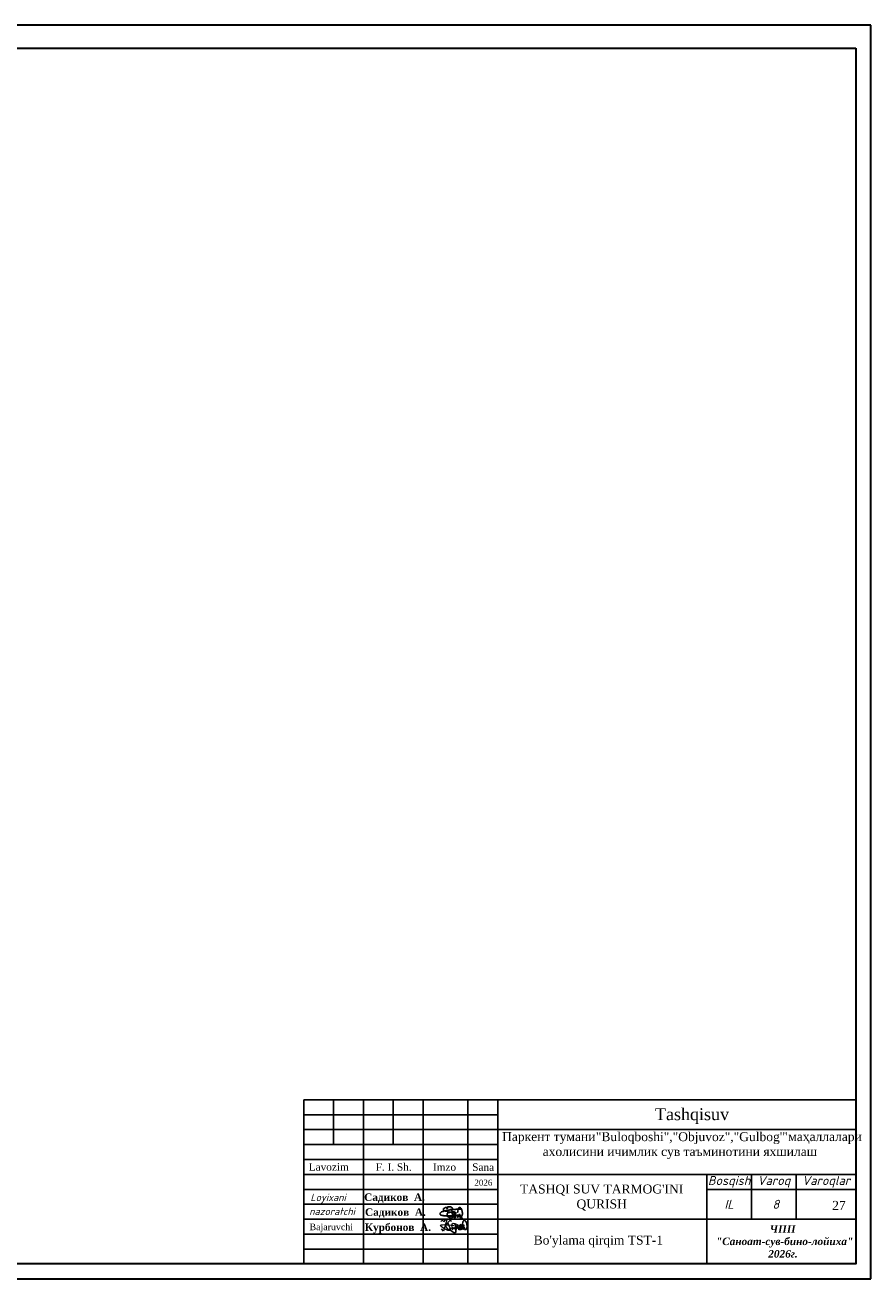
# Model space of a CAD drawing. Header units: millimetres. Extents: x 366033 to 446362, y 4247208 to 4265071.
# Tile 101 of 159: x 435622 to 435905, y 4255995 to 4256415. Entities that reach past the tile are written whole.
import ezdxf

# ---------------------------------------------------------------- set-up
doc = ezdxf.new("R2010")
doc.units = ezdxf.units.MM
doc.layers.add('RAMKA', color=7, linetype='Continuous')
doc.layers.add('план', color=7, linetype='Continuous', lineweight=40)
doc.styles.add('GOST 2.304', font='CS_Gost2304.shx')
doc.styles.add('SHRFT', font='TXT', dxfattribs={"width": 1.75})
doc.styles.get("Standard").update_dxf_attribs({"font": 'times.ttf'})
doc.styles.add('TIMES', font='times.ttf')

msp = doc.modelspace()

# ---------------------------------------------------------------- linework, layer by layer
at = {"color": 250, "lineweight": 25}
for p, q in [((435725.33, 4256054.769, -1016.516), (435725.33, 4256039.769, -1016.516)), ((435735.33, 4256054.769, -1016.516), (435735.33, 4255999.769, -1016.516)), ((435745.33, 4256054.769, -1016.516), (435745.33, 4256039.769, -1016.516)), ((435755.33, 4256054.769, -1016.516), (435755.33, 4255999.769, -1016.516)), ((435770.33, 4256054.769, -847.097), (435770.33, 4255999.769, -847.097)), ((435780.33, 4256054.769), (435780.33, 4255999.769)), ((435715.33, 4256049.769), (435780.33, 4256049.769)), ((435715.33, 4256044.769), (435900.33, 4256044.769)), ((435715.33, 4256044.769), (435780.33, 4256044.769)), ((435715.33, 4256039.769), (435780.33, 4256039.769)), ((435715.33, 4256034.769), (435780.33, 4256034.769)), ((435715.33, 4256029.769), (435900.33, 4256029.769)), ((435850.33, 4256029.769), (435850.33, 4255999.769)), ((435865.33, 4256029.769), (435865.33, 4256014.769)), ((435880.33, 4256014.769), (435880.33, 4256029.769)), ((435715.33, 4256024.769), (435780.33, 4256024.769)), ((435900.33, 4256024.769), (435850.33, 4256024.769)), ((435900.33, 4256024.769), (435850.33, 4256024.769)), ((435715.33, 4256019.769), (435780.33, 4256019.769)), ((435715.33, 4256014.769), (435900.33, 4256014.769)), ((435715.33, 4256009.769), (435780.33, 4256009.769)), ((435715.33, 4256004.769), (435780.33, 4256004.769))]:
    msp.add_line(p, q, dxfattribs=at)
at = {"color": 5, "lineweight": 25, "ltscale": 2}
for p, q in [((435760.998, 4256016.744), (435760.978, 4256016.529)), ((435760.998, 4256016.744), (435760.978, 4256016.529)), ((435760.978, 4256016.529), (435761.013, 4256016.414)), ((435760.978, 4256016.529), (435761.013, 4256016.414)), ((435761.043, 4256016.83), (435760.998, 4256016.744)), ((435761.043, 4256016.83), (435760.998, 4256016.744)), ((435761.013, 4256016.414), (435761.068, 4256016.359)), ((435761.013, 4256016.414), (435761.068, 4256016.359)), ((435761.224, 4256016.98), (435761.043, 4256016.83)), ((435761.224, 4256016.98), (435761.043, 4256016.83)), ((435761.068, 4256016.359), (435761.188, 4256016.22)), ((435761.068, 4256016.359), (435761.188, 4256016.22)), ((435761.188, 4256016.22), (435761.338, 4256016.165)), ((435761.188, 4256016.22), (435761.338, 4256016.165)), ((435761.538, 4256017.187), (435761.224, 4256016.98)), ((435761.538, 4256017.187), (435761.224, 4256016.98)), ((435761.338, 4256016.165), (435761.497, 4256016.107)), ((435761.338, 4256016.165), (435761.497, 4256016.107)), ((435761.497, 4256016.107), (435761.653, 4256016.051)), ((435761.497, 4256016.107), (435761.653, 4256016.051)), ((435761.801, 4256017.31), (435761.538, 4256017.187)), ((435761.801, 4256017.31), (435761.538, 4256017.187)), ((435761.653, 4256016.051), (435761.787, 4256016.02)), ((435761.653, 4256016.051), (435761.787, 4256016.02)), ((435761.787, 4256016.02), (435762.042, 4256015.976)), ((435761.787, 4256016.02), (435762.042, 4256015.976)), ((435761.991, 4256017.403), (435761.801, 4256017.31)), ((435761.991, 4256017.403), (435761.801, 4256017.31)), ((435762.239, 4256017.495), (435761.991, 4256017.403)), ((435762.239, 4256017.495), (435761.991, 4256017.403)), ((435762.042, 4256015.976), (435762.228, 4256015.944)), ((435762.042, 4256015.976), (435762.228, 4256015.944)), ((435762.228, 4256015.944), (435762.667, 4256015.936)), ((435762.228, 4256015.944), (435762.667, 4256015.936)), ((435762.547, 4256017.565), (435762.239, 4256017.495)), ((435762.547, 4256017.565), (435762.239, 4256017.495)), ((435762.9, 4256017.64), (435762.547, 4256017.565)), ((435762.9, 4256017.64), (435762.547, 4256017.565)), ((435762.667, 4256015.936), (435762.937, 4256015.94)), ((435762.667, 4256015.936), (435762.937, 4256015.94)), ((435763.103, 4256017.685), (435762.9, 4256017.64)), ((435763.103, 4256017.685), (435762.9, 4256017.64)), ((435762.937, 4256015.94), (435763.4, 4256015.937)), ((435762.937, 4256015.94), (435763.4, 4256015.937)), ((435763.403, 4256017.732), (435763.103, 4256017.685)), ((435763.403, 4256017.732), (435763.103, 4256017.685)), ((435763.4, 4256015.937), (435763.91, 4256015.927)), ((435763.4, 4256015.937), (435763.91, 4256015.927)), ((435763.735, 4256017.791), (435763.403, 4256017.732)), ((435763.735, 4256017.791), (435763.403, 4256017.732)), ((435763.955, 4256017.815), (435763.735, 4256017.791)), ((435763.955, 4256017.815), (435763.735, 4256017.791)), ((435763.91, 4256015.927), (435764.298, 4256015.924)), ((435763.91, 4256015.927), (435764.298, 4256015.924)), ((435764.242, 4256017.866), (435763.955, 4256017.815)), ((435764.242, 4256017.866), (435763.955, 4256017.815)), ((435764.629, 4256017.913), (435764.242, 4256017.866)), ((435764.629, 4256017.913), (435764.242, 4256017.866)), ((435764.298, 4256015.924), (435764.96, 4256015.939)), ((435764.298, 4256015.924), (435764.96, 4256015.939)), ((435764.871, 4256017.937), (435764.629, 4256017.913)), ((435764.871, 4256017.937), (435764.629, 4256017.913)), ((435765.199, 4256017.984), (435764.871, 4256017.937)), ((435765.199, 4256017.984), (435764.871, 4256017.937)), ((435764.96, 4256015.939), (435765.454, 4256015.929)), ((435764.96, 4256015.939), (435765.454, 4256015.929)), ((435765.427, 4256018.005), (435765.199, 4256017.984)), ((435765.427, 4256018.005), (435765.199, 4256017.984)), ((435765.793, 4256018.036), (435765.427, 4256018.005)), ((435765.793, 4256018.036), (435765.427, 4256018.005)), ((435765.454, 4256015.929), (435765.933, 4256015.868)), ((435765.454, 4256015.929), (435765.933, 4256015.868)), ((435766.125, 4256018.057), (435765.793, 4256018.036)), ((435766.125, 4256018.057), (435765.793, 4256018.036)), ((435765.824, 4256015.769), (435765.884, 4256015.832)), ((435765.824, 4256015.769), (435765.884, 4256015.832)), ((435765.884, 4256015.832), (435765.989, 4256015.895)), ((435765.884, 4256015.832), (435765.989, 4256015.895)), ((435765.888, 4256015.846), (435765.989, 4256015.895)), ((435765.888, 4256015.846), (435765.989, 4256015.895)), ((435765.989, 4256015.895), (435766.161, 4256015.994)), ((435765.989, 4256015.895), (435766.161, 4256015.994)), ((435765.989, 4256015.895), (435766.105, 4256015.798)), ((435765.989, 4256015.895), (435766.105, 4256015.798)), ((435766.402, 4256018.111), (435766.125, 4256018.057)), ((435766.402, 4256018.111), (435766.125, 4256018.057)), ((435766.161, 4256015.994), (435766.288, 4256016.068)), ((435766.161, 4256015.994), (435766.288, 4256016.068)), ((435766.288, 4256016.068), (435766.44, 4256016.176)), ((435766.288, 4256016.068), (435766.44, 4256016.176)), ((435766.636, 4256018.121), (435766.402, 4256018.111)), ((435766.636, 4256018.121), (435766.402, 4256018.111)), ((435766.44, 4256016.176), (435766.551, 4256016.176)), ((435766.44, 4256016.176), (435766.551, 4256016.176)), ((435766.551, 4256016.176), (435766.896, 4256016.181)), ((435766.551, 4256016.176), (435766.896, 4256016.181)), ((435766.822, 4256018.129), (435766.636, 4256018.121)), ((435766.822, 4256018.129), (435766.636, 4256018.121)), ((435766.79, 4256015.681), (435766.929, 4256015.843)), ((435766.79, 4256015.681), (435766.929, 4256015.843)), ((435767.179, 4256018.169), (435766.822, 4256018.129)), ((435767.179, 4256018.169), (435766.822, 4256018.129)), ((435766.896, 4256016.181), (435766.958, 4256016.181)), ((435766.896, 4256016.181), (435766.958, 4256016.181)), ((435766.929, 4256015.843), (435766.999, 4256015.926)), ((435766.929, 4256015.843), (435766.999, 4256015.926)), ((435766.958, 4256016.181), (435767.16, 4256016.167)), ((435766.958, 4256016.181), (435767.16, 4256016.167)), ((435766.999, 4256015.926), (435767.207, 4256016.1)), ((435766.999, 4256015.926), (435767.207, 4256016.1)), ((435767.158, 4256016.059), (435767.231, 4256016.124)), ((435767.158, 4256016.059), (435767.231, 4256016.124)), ((435767.16, 4256016.167), (435767.332, 4256016.063)), ((435767.16, 4256016.167), (435767.332, 4256016.063)), ((435767.404, 4256018.171), (435767.179, 4256018.169)), ((435767.404, 4256018.171), (435767.179, 4256018.169)), ((435767.231, 4256016.124), (435767.275, 4256016.164)), ((435767.231, 4256016.124), (435767.275, 4256016.164)), ((435767.275, 4256016.164), (435767.36, 4256016.215)), ((435767.275, 4256016.164), (435767.36, 4256016.215)), ((435767.332, 4256016.063), (435767.402, 4256016.007)), ((435767.332, 4256016.063), (435767.402, 4256016.007)), ((435767.409, 4256015.84), (435767.357, 4256015.758)), ((435767.409, 4256015.84), (435767.357, 4256015.758)), ((435767.36, 4256016.215), (435767.414, 4256016.248)), ((435767.36, 4256016.215), (435767.414, 4256016.248)), ((435767.402, 4256016.007), (435767.433, 4256015.92)), ((435767.402, 4256016.007), (435767.433, 4256015.92)), ((435767.793, 4256018.174), (435767.404, 4256018.171)), ((435767.793, 4256018.174), (435767.404, 4256018.171)), ((435767.433, 4256015.92), (435767.409, 4256015.84)), ((435767.433, 4256015.92), (435767.409, 4256015.84)), ((435767.414, 4256016.248), (435767.471, 4256016.267)), ((435767.414, 4256016.248), (435767.471, 4256016.267)), ((435767.471, 4256016.267), (435767.512, 4256016.281)), ((435767.471, 4256016.267), (435767.512, 4256016.281)), ((435767.512, 4256016.281), (435767.566, 4256016.281)), ((435767.512, 4256016.281), (435767.566, 4256016.281)), ((435767.566, 4256016.281), (435767.611, 4256016.266)), ((435767.566, 4256016.281), (435767.611, 4256016.266)), ((435767.611, 4256016.266), (435767.666, 4256016.233)), ((435767.611, 4256016.266), (435767.666, 4256016.233)), ((435767.666, 4256016.233), (435767.702, 4256016.213)), ((435767.666, 4256016.233), (435767.702, 4256016.213)), ((435767.702, 4256016.213), (435767.728, 4256016.175)), ((435767.702, 4256016.213), (435767.728, 4256016.175)), ((435767.728, 4256016.175), (435767.751, 4256016.138)), ((435767.728, 4256016.175), (435767.751, 4256016.138)), ((435767.766, 4256015.847), (435767.737, 4256015.733)), ((435767.766, 4256015.847), (435767.737, 4256015.733)), ((435767.751, 4256016.138), (435767.768, 4256016.111)), ((435767.751, 4256016.138), (435767.768, 4256016.111)), ((435767.789, 4256016.039), (435767.766, 4256015.946)), ((435767.789, 4256016.039), (435767.766, 4256015.946)), ((435767.766, 4256015.946), (435767.766, 4256015.847)), ((435767.766, 4256015.946), (435767.766, 4256015.847)), ((435767.768, 4256016.111), (435767.789, 4256016.039)), ((435767.768, 4256016.111), (435767.789, 4256016.039)), ((435767.944, 4256018.174), (435767.793, 4256018.174)), ((435767.944, 4256018.174), (435767.793, 4256018.174)), ((435768.183, 4256018.16), (435767.944, 4256018.174)), ((435768.183, 4256018.16), (435767.944, 4256018.174)), ((435765.632, 4256015.419), (435765.661, 4256015.524)), ((435765.632, 4256015.419), (435765.661, 4256015.524)), ((435765.654, 4256015.348), (435765.632, 4256015.419)), ((435765.654, 4256015.348), (435765.632, 4256015.419)), ((435765.699, 4256015.273), (435765.654, 4256015.348)), ((435765.699, 4256015.273), (435765.654, 4256015.348)), ((435765.661, 4256015.524), (435765.679, 4256015.585)), ((435765.661, 4256015.524), (435765.679, 4256015.585)), ((435765.679, 4256015.585), (435765.712, 4256015.642)), ((435765.679, 4256015.585), (435765.712, 4256015.642)), ((435765.758, 4256015.209), (435765.699, 4256015.273)), ((435765.758, 4256015.209), (435765.699, 4256015.273)), ((435765.712, 4256015.642), (435765.758, 4256015.719)), ((435765.712, 4256015.642), (435765.758, 4256015.719)), ((435765.758, 4256015.719), (435765.824, 4256015.769)), ((435765.758, 4256015.719), (435765.824, 4256015.769)), ((435765.799, 4256015.177), (435765.758, 4256015.209)), ((435765.799, 4256015.177), (435765.758, 4256015.209)), ((435765.868, 4256015.177), (435765.799, 4256015.177)), ((435765.868, 4256015.177), (435765.799, 4256015.177)), ((435765.971, 4256015.197), (435765.868, 4256015.177)), ((435765.971, 4256015.197), (435765.868, 4256015.177)), ((435766.045, 4256015.225), (435765.971, 4256015.197)), ((435766.045, 4256015.225), (435765.971, 4256015.197)), ((435766.114, 4256015.256), (435766.045, 4256015.225)), ((435766.114, 4256015.256), (435766.045, 4256015.225)), ((435766.105, 4256015.798), (435766.165, 4256015.749)), ((435766.105, 4256015.798), (435766.165, 4256015.749)), ((435766.196, 4256015.35), (435766.114, 4256015.256)), ((435766.196, 4256015.35), (435766.114, 4256015.256)), ((435766.165, 4256015.749), (435766.196, 4256015.69)), ((435766.165, 4256015.749), (435766.196, 4256015.69)), ((435766.196, 4256015.69), (435766.235, 4256015.616)), ((435766.196, 4256015.69), (435766.235, 4256015.616)), ((435766.23, 4256015.428), (435766.196, 4256015.35)), ((435766.23, 4256015.428), (435766.196, 4256015.35)), ((435766.256, 4256015.541), (435766.23, 4256015.428)), ((435766.256, 4256015.541), (435766.23, 4256015.428)), ((435766.235, 4256015.616), (435766.256, 4256015.541)), ((435766.235, 4256015.616), (435766.256, 4256015.541)), ((435766.79, 4256015.62), (435766.79, 4256015.681)), ((435766.79, 4256015.62), (435766.79, 4256015.681)), ((435766.825, 4256015.555), (435766.79, 4256015.62)), ((435766.825, 4256015.555), (435766.79, 4256015.62)), ((435766.849, 4256015.511), (435766.825, 4256015.555)), ((435766.849, 4256015.511), (435766.825, 4256015.555)), ((435766.906, 4256015.494), (435766.849, 4256015.511)), ((435766.906, 4256015.494), (435766.849, 4256015.511)), ((435766.98, 4256015.494), (435766.906, 4256015.494)), ((435766.98, 4256015.494), (435766.906, 4256015.494)), ((435767.097, 4256015.566), (435766.98, 4256015.494)), ((435767.097, 4256015.566), (435766.98, 4256015.494)), ((435767.26, 4256015.665), (435767.097, 4256015.566)), ((435767.26, 4256015.665), (435767.097, 4256015.566)), ((435767.357, 4256015.758), (435767.26, 4256015.665)), ((435767.357, 4256015.758), (435767.26, 4256015.665)), ((435767.699, 4256015.064), (435767.642, 4256015.108)), ((435767.796, 4256015.064), (435767.699, 4256015.064)), ((435767.737, 4256015.733), (435767.704, 4256015.603)), ((435767.737, 4256015.733), (435767.704, 4256015.603)), ((435767.704, 4256015.603), (435767.704, 4256015.512)), ((435767.704, 4256015.603), (435767.704, 4256015.512)), ((435767.704, 4256015.512), (435767.73, 4256015.42)), ((435767.704, 4256015.512), (435767.73, 4256015.42)), ((435767.73, 4256015.42), (435767.778, 4256015.327)), ((435767.73, 4256015.42), (435767.778, 4256015.327)), ((435767.778, 4256015.327), (435767.823, 4256015.295)), ((435767.778, 4256015.327), (435767.823, 4256015.295)), ((435767.939, 4256015.091), (435767.796, 4256015.064)), ((435767.823, 4256015.295), (435767.902, 4256015.264)), ((435767.823, 4256015.295), (435767.902, 4256015.264)), ((435767.902, 4256015.264), (435767.975, 4256015.236)), ((435767.902, 4256015.264), (435767.975, 4256015.236)), ((435768.041, 4256015.13), (435767.939, 4256015.091)), ((435767.975, 4256015.236), (435768.114, 4256015.236)), ((435767.975, 4256015.236), (435768.114, 4256015.236)), ((435768.114, 4256015.236), (435768.205, 4256015.253)), ((435768.114, 4256015.236), (435768.205, 4256015.253)), ((435768.205, 4256015.253), (435768.299, 4256015.264)), ((435768.205, 4256015.253), (435768.299, 4256015.264)), ((435768.299, 4256015.264), (435768.515, 4256015.295)), ((435768.299, 4256015.264), (435768.515, 4256015.295))]:
    msp.add_line(p, q, dxfattribs=at)
at = {"color": 250, "lineweight": 25}
msp.add_lwpolyline([(435715.33, 4256054.769), (435900.33, 4256054.769), (435900.33, 4255999.769), (435715.33, 4255999.769)], close=True, dxfattribs=at)
at = {"color": 5, "lineweight": 25, "ltscale": 2}
for points in [[(435764.317, 4256017.973), (435764.61, 4256017.971), (435764.736, 4256018.03), (435764.853, 4256018.118), (435764.937, 4256018.177), (435765.027, 4256018.261), (435765.079, 4256018.309), (435765.136, 4256018.391), (435765.131, 4256018.466), (435765.106, 4256018.587), (435765.086, 4256018.626), (435764.998, 4256018.71), (435764.888, 4256018.789), (435764.761, 4256018.848), (435764.601, 4256018.895), (435764.361, 4256018.944), (435764.165, 4256018.944), (435763.934, 4256018.929), (435763.744, 4256018.901), (435763.574, 4256018.862), (435763.373, 4256018.295), (435763.137, 4256018.792), (435762.921, 4256018.72), (435762.707, 4256018.644), (435762.488, 4256018.517), (435762.316, 4256018.406), (435762.208, 4256018.313), (435762.138, 4256018.161), (435762.126, 4256018.069), (435762.167, 4256017.916), (435762.279, 4256017.725), (435762.336, 4256017.662), (435762.436, 4256017.596), (435762.578, 4256017.545), (435762.775, 4256017.495), (435763.21, 4256017.439), (435763.465, 4256017.408), (435763.592, 4256017.393), (435763.909, 4256017.829), (435764.001, 4256017.8), (435763.785, 4256017.316)], [(435764.317, 4256017.973), (435764.61, 4256017.971), (435764.736, 4256018.03), (435764.853, 4256018.118), (435764.937, 4256018.177), (435765.027, 4256018.261), (435765.079, 4256018.309), (435765.136, 4256018.391), (435765.131, 4256018.466), (435765.106, 4256018.587), (435765.086, 4256018.626), (435764.998, 4256018.71), (435764.888, 4256018.789), (435764.761, 4256018.848), (435764.601, 4256018.895), (435764.361, 4256018.944), (435764.165, 4256018.944), (435763.934, 4256018.929), (435763.744, 4256018.901), (435763.574, 4256018.862), (435763.373, 4256018.295), (435763.137, 4256018.792), (435762.921, 4256018.72), (435762.707, 4256018.644), (435762.488, 4256018.517), (435762.316, 4256018.406), (435762.208, 4256018.313), (435762.138, 4256018.161), (435762.126, 4256018.069), (435762.167, 4256017.916), (435762.279, 4256017.725), (435762.336, 4256017.662), (435762.436, 4256017.596), (435762.578, 4256017.545), (435762.775, 4256017.495), (435763.21, 4256017.439), (435763.465, 4256017.408), (435763.592, 4256017.393), (435763.909, 4256017.829), (435764.001, 4256017.8), (435763.785, 4256017.316)], [(435764.786, 4256018.067), (435765.046, 4256017.974), (435764.843, 4256017.633), (435765.046, 4256017.471), (435765.051, 4256017.094), (435765.114, 4256016.757), (435765.186, 4256016.378), (435765.183, 4256015.936), (435765.183, 4256015.589), (435765.127, 4256015.307), (435765.05, 4256015.192), (435764.965, 4256015.099), (435764.878, 4256015.07), (435764.799, 4256015.068), (435764.675, 4256015.098), (435764.421, 4256015.203), (435764.214, 4256015.319), (435763.928, 4256015.505), (435763.751, 4256015.621), (435763.421, 4256015.812), (435763.011, 4256015.986)], [(435765.54, 4256016.328), (435765.834, 4256016.326), (435765.959, 4256016.384), (435766.077, 4256016.472), (435766.16, 4256016.531), (435766.251, 4256016.616), (435766.303, 4256016.664), (435766.359, 4256016.746), (435766.355, 4256016.821), (435766.33, 4256016.942), (435766.31, 4256016.981), (435766.222, 4256017.064), (435765.57, 4256016.827), (435765.443, 4256016.886), (435765.825, 4256017.25), (435765.585, 4256017.298), (435765.389, 4256017.298), (435765.158, 4256017.284), (435764.968, 4256017.256), (435764.798, 4256016.942), (435764.537, 4256017.187), (435764.361, 4256017.147), (435764.145, 4256017.074), (435763.931, 4256016.998), (435763.711, 4256016.872), (435763.54, 4256016.761), (435763.431, 4256016.668), (435763.362, 4256016.516), (435763.35, 4256016.424), (435763.391, 4256016.271), (435763.502, 4256016.079), (435763.56, 4256016.016), (435763.66, 4256015.951), (435763.802, 4256015.9), (435763.999, 4256015.85), (435764.434, 4256015.794), (435764.689, 4256015.763), (435764.816, 4256015.748), (435764.882, 4256015.728), (435764.975, 4256015.699), (435765.009, 4256015.67)], [(435765.54, 4256016.328), (435765.834, 4256016.326), (435765.959, 4256016.384), (435766.077, 4256016.472), (435766.16, 4256016.531), (435766.251, 4256016.616), (435766.303, 4256016.664), (435766.359, 4256016.746), (435766.355, 4256016.821), (435766.33, 4256016.942), (435766.31, 4256016.981), (435766.222, 4256017.064), (435765.57, 4256016.827), (435765.443, 4256016.886), (435765.825, 4256017.25), (435765.585, 4256017.298), (435765.389, 4256017.298), (435765.158, 4256017.284), (435764.968, 4256017.256), (435764.798, 4256016.942), (435764.537, 4256017.187), (435764.361, 4256017.147), (435764.145, 4256017.074), (435763.931, 4256016.998), (435763.711, 4256016.872), (435763.54, 4256016.761), (435763.431, 4256016.668), (435763.362, 4256016.516), (435763.35, 4256016.424), (435763.391, 4256016.271), (435763.502, 4256016.079), (435763.56, 4256016.016), (435763.66, 4256015.951), (435763.802, 4256015.9), (435763.999, 4256015.85), (435764.434, 4256015.794), (435764.689, 4256015.763), (435764.816, 4256015.748), (435764.882, 4256015.728), (435764.975, 4256015.699), (435765.009, 4256015.67)], [(435767.528, 4256016.523), (435767.526, 4256016.23), (435767.585, 4256016.105), (435767.672, 4256015.987), (435767.732, 4256015.903), (435767.816, 4256015.813), (435767.864, 4256015.761), (435767.946, 4256015.704), (435768.021, 4256015.709), (435768.142, 4256015.734), (435768.181, 4256015.754), (435768.265, 4256015.842), (435768.344, 4256015.952), (435768.403, 4256016.079), (435768.45, 4256016.239), (435768.498, 4256016.479), (435768.498, 4256016.675), (435768.484, 4256016.906), (435768.456, 4256017.096), (435768.417, 4256017.266), (435768.387, 4256017.527), (435768.347, 4256017.703), (435768.275, 4256017.919), (435768.199, 4256018.133), (435768.072, 4256018.353), (435767.961, 4256018.524), (435767.868, 4256018.633), (435767.716, 4256018.702), (435767.624, 4256018.714), (435767.471, 4256018.673), (435767.28, 4256018.561), (435767.217, 4256018.504), (435767.151, 4256018.404), (435767.1, 4256018.262), (435767.05, 4256018.065), (435766.994, 4256017.63), (435766.963, 4256017.375), (435766.948, 4256017.248), (435766.929, 4256017.182), (435766.9, 4256017.089), (435766.871, 4256017.055)], [(435765.942, 4256013.192), (435766.202, 4256013.099), (435765.999, 4256012.758), (435766.202, 4256012.596), (435766.207, 4256012.219), (435766.271, 4256011.882), (435766.342, 4256011.503), (435766.339, 4256011.061), (435766.339, 4256010.714), (435766.284, 4256010.432), (435766.206, 4256010.317), (435766.121, 4256010.224), (435766.034, 4256010.195), (435765.956, 4256010.193), (435765.832, 4256010.223), (435765.577, 4256010.328), (435765.37, 4256010.445), (435765.085, 4256010.63), (435764.908, 4256010.746), (435764.578, 4256010.937), (435764.168, 4256011.111)], [(435769.106, 4256012.139), (435769.103, 4256011.845), (435769.162, 4256011.72), (435769.25, 4256011.602), (435769.309, 4256011.519), (435769.393, 4256011.428), (435769.442, 4256011.377), (435769.524, 4256011.32), (435769.598, 4256011.324), (435769.719, 4256011.349), (435769.758, 4256011.369), (435769.842, 4256011.457), (435769.921, 4256011.567), (435769.981, 4256011.694), (435770.028, 4256011.854), (435770.076, 4256012.095), (435770.076, 4256012.29), (435770.061, 4256012.521), (435770.033, 4256012.711), (435769.994, 4256012.881), (435769.964, 4256013.143), (435769.925, 4256013.318), (435769.852, 4256013.534), (435769.776, 4256013.748), (435769.649, 4256013.968), (435769.539, 4256014.139), (435769.445, 4256014.248), (435769.293, 4256014.317), (435769.202, 4256014.33), (435769.048, 4256014.288), (435768.857, 4256014.177), (435768.794, 4256014.119), (435768.728, 4256014.019), (435768.677, 4256013.878), (435768.627, 4256013.68), (435768.571, 4256013.245), (435768.541, 4256012.99), (435768.525, 4256012.863), (435768.506, 4256012.797), (435768.477, 4256012.704), (435768.448, 4256012.67)]]:
    msp.add_lwpolyline(points, dxfattribs=at)
at = {"color": 5, "lineweight": 5}
for points in [[(435761.347, 4256014.018), (435761.625, 4256014.504), (435762.413, 4256014.053), (435762.699, 4256014.552), (435763.247, 4256014.552), (435762.204, 4256010.73), (435761.463, 4256011.54)], [(435762.726, 4256012.641), (435764.383, 4256014.481), (435764.829, 4256014.079)], [(435762.726, 4256012.641), (435763.572, 4256011.169), (435764.222, 4256011.543)]]:
    msp.add_lwpolyline(points, dxfattribs=at)
for points in [[(435763.554, 4256013.561), (435764.268, 4256010.983), (435761.248, 4256012.473), (435765.563, 4256012.678)], [(435764.222, 4256011.543), (435765.523, 4256011.877), (435764.972, 4256011.403), (435766.777, 4256012.168), (435766.135, 4256011.251), (435766.502, 4256012.718), (435767.343, 4256011.159), (435767.511, 4256012.779), (435767.725, 4256011.144), (435767.527, 4256011.816), (435768.75, 4256013.024), (435768.154, 4256011.785), (435768.72, 4256011.648), (435767.756, 4256013.039), (435768.169, 4256011.342), (435769.056, 4256012.779), (435768.368, 4256012.122), (435769.102, 4256011.312), (435764.988, 4256013.054), (435764.957, 4256012.229), (435766.456, 4256011.908)]]:
    msp.add_spline(points, degree=3, dxfattribs=at)
at = {"layer": 'RAMKA', "color": 1, "lineweight": 30}
for p, q in [((435905.33, 4256414.769), (435319.505, 4256414.769)), ((435339.505, 4256407.007), (435900.33, 4256407.007)), ((435900.33, 4255999.769), (435339.505, 4255999.769)), ((435319.505, 4255994.769), (435905.33, 4255994.769))]:
    msp.add_line(p, q, dxfattribs=at)
at = {"layer": 'RAMKA', "color": 3, "lineweight": 30}
for p, q in [((435905.33, 4255994.769), (435905.33, 4256414.769)), ((435900.33, 4256407.007), (435900.33, 4255999.769))]:
    msp.add_line(p, q, dxfattribs=at)

# ---------------------------------------------------------------- texts
for s, insert, char_height, width, attachment_point in [('\\pi-40.048;Tashqisuv', (435873.03, 4256051.952), 4, 4.20261, 1), ('{\\fISOCPEUR|b0|i1|c204|p34;Bosqish}', (435857.83, 4256027.269), 3, 15, 5), ('{\\fISOCPEUR|b0|i1|c204|p34;Va\\fISOCPEUR|b0|i1|c0|p34;roq}', (435872.83, 4256027.269), 3, 15, 5), ('{\\fISOCPEUR|b0|i1|c204|p34;Va\\fISOCPEUR|b0|i1|c0|p34;roq\\fISOCPEUR|b0|i1|c204|p34;lar}', (435890.33, 4256027.269), 3, 37.25162, 5), ('{\\fTimes New Roman|b0|i0|c204|p18;2026}', (435772.494, 4256028.032), 2, 10.68651, 1), ('{\\fISOCPEUR|b0|i1|c204|p34;IL}', (435857.83, 4256019.769), 3, 15, 5), ('{\\fISOCPEUR|b0|i1|c204|p34;8}', (435873.487, 4256019.769), 3, 15, 5)]:
    msp.add_mtext(s, dxfattribs=dict(insert=insert, char_height=char_height, width=width, attachment_point=attachment_point))
at = {"color": 0, "lineweight": 5, "insert": (435781.784, 4256043.941), "char_height": 3, "width": 154.9538, "attachment_point": 1}
msp.add_mtext('Паркент тумани                                                         маҳаллалари \\P            ахолисини ичимлик сув таъминотини яхшилаш', dxfattribs=at)
at = {"color": 0, "lineweight": 0, "insert": (435813.195, 4256043.917), "char_height": 3, "width": 67.69207, "attachment_point": 1}
msp.add_mtext('"Buloqboshi","Objuvoz","Gulbog\'"', dxfattribs=at)
at = {"lineweight": 25, "ltscale": 100, "attachment_point": 1, "style": 'GOST 2.304'}
for s, insert, char_height, width in [('{\\fTimes New Roman|b0|i0|c204|p18;Lavozim}', (435717.019, 4256033.539), 2.5, 7.14649), ('{\\fTimes New Roman|b0|i0|c204|p18;F. I. Sh.}', (435739.43, 4256033.523), 2.5, 13.23723), ('{\\fTimes New Roman|b0|i0|c204|p18;Imzo}', (435758.622, 4256033.484), 2.5, 12.27251), ('{\\fTimes New Roman|b0|i0|c204|p18;Bajaruvchi}', (435717.269, 4256013.29, 1016.516), 2.2, 8.90888)]:
    msp.add_mtext(s, dxfattribs=dict(at, insert=insert, char_height=char_height, width=width))
at = {"color": 250, "lineweight": 25, "ltscale": 100, "insert": (435771.781, 4256033.457), "char_height": 2.5, "width": 8.14319, "attachment_point": 1, "style": 'GOST 2.304'}
msp.add_mtext('{\\fTimes New Roman|b0|i0|c204|p18;Sana}', dxfattribs=at)
at = {"color": 5, "insert": (435815.144, 4256022.014), "char_height": 3, "width": 64.16731, "attachment_point": 5}
msp.add_mtext("{\\fTimes New Roman|b0|i0|c204|p18;\\C7;TASHQI SUV TARMOG'INI\\PQURISH}", dxfattribs=at)
at = {"color": 7, "char_height": 0.16239, "width": 16.23922, "attachment_point": 5, "style": 'SHRFT'}
for s, insert in [('{\\fISOCPEUR|b0|i1|c0|p34;\\H15x;Loyixani} ', (435723.519, 4256021.709)), ('{\\fISOCPEUR|b0|i1|c204|p34;\\H15x;nazoratchi}', (435724.853, 4256017.39))]:
    msp.add_mtext(s, dxfattribs=dict(at, insert=insert))
at = {"color": 0, "char_height": 2.5, "attachment_point": 1}
for s, insert in [('{\\fTimes New Roman|b1|i0|c204|p18;Садиков  А.}', (435735.58, 4256023.405)), ('{\\fTimes New Roman|b1|i0|c204|p18;Садиков  А.}', (435735.869, 4256018.409)), ('{\\fTimes New Roman|b1|i0|c204|p18;Курбонов  А.}', (435735.811, 4256013.345))]:
    msp.add_mtext(s, dxfattribs=dict(at, insert=insert))
at = {"color": 0, "insert": (435892.347, 4256020.907), "char_height": 3.0064, "width": 1.92475, "attachment_point": 1, "style": 'TIMES'}
msp.add_mtext('27', dxfattribs=at)
at = {"color": 0, "ltscale": 0.1, "insert": (435870.691, 4256012.772), "char_height": 2.5, "attachment_point": 1}
msp.add_mtext_dynamic_manual_height_columns('\\pi0.71954;{\\fTimes New Roman|b1|i1|c204|p18;ЧПП\\P\\pi-17.28155;"Cаноат-сув-бино-лойиха"\\P\\pi0.24549;2026г.}', width=9.80425, gutter_width=12.5, heights=[0], dxfattribs=at)
at = {"layer": 'план', "color": 0, "lineweight": 20, "insert": (435792.354, 4256009.278, 0.52), "char_height": 3, "width": 48.58877, "attachment_point": 1}
msp.add_mtext("{\\fTimes New Roman|b0|i0|c204|p18;Bo'ylama qirqim TST-1 }", dxfattribs=at)

doc.saveas('drawing.dxf')
